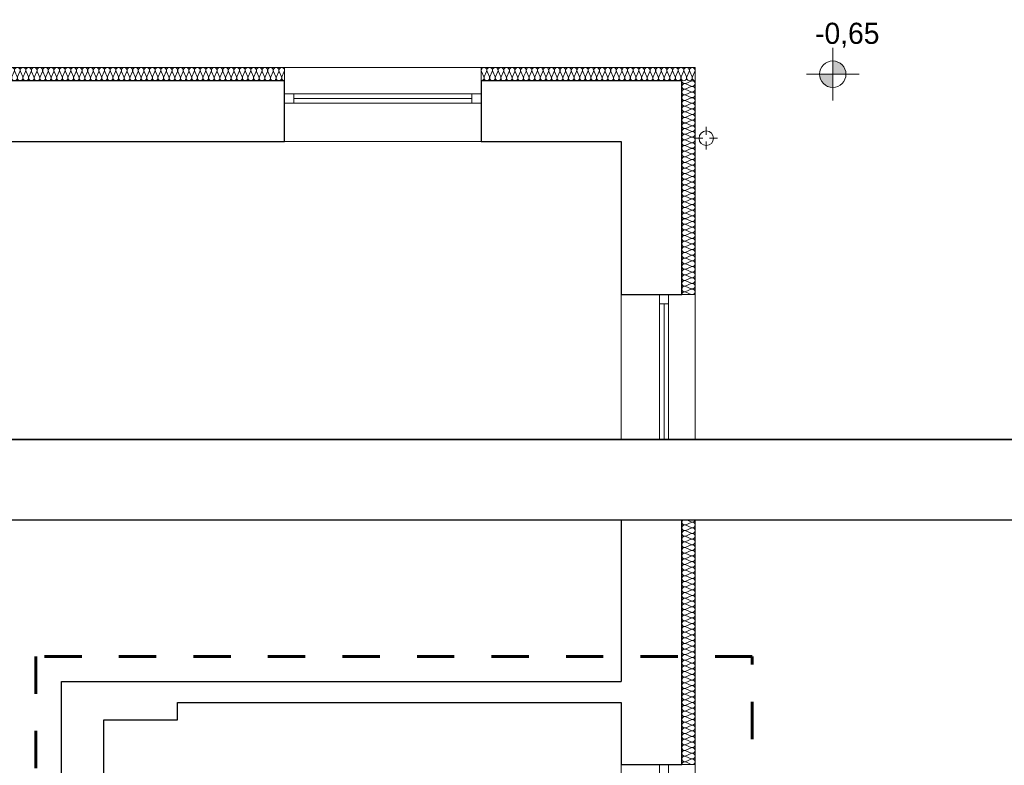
# Model space of a CAD drawing. Extents: x -497945 to -454853, y -17656 to 94650.
# Tile 24 of 62: x -485747 to -478287, y 46259 to 51907. Entities that reach past the tile are written whole.
import ezdxf

# ---------------------------------------------------------------- set-up
doc = ezdxf.new("R2010")
doc.units = 0
doc.header["$MEASUREMENT"] = 0
doc.set_wipeout_variables(frame=1)
doc.linetypes.add('Dashed', pattern=[564.444447, 282.222223, -282.222223])
doc.layers.get('0').update_dxf_attribs({"color": 252})
for name, color, linetype in [('_TABELA', 7, 'Continuous'), ('Inwent Izolacje', 252, 'Continuous'), ('INWENT RZĘDNE', 252, 'Continuous')]:
    doc.layers.add(name, color=color, linetype=linetype)
for name, color, linetype, lineweight in [('INWENT DACH_Nr_Pióra__21', 252, 'Continuous', 9), ('Inwent Izolacje_Nr_Pióra__2', 252, 'Continuous', 13), ('INWENT RZĘDNE_Nr_Pióra__21', 252, 'Continuous', 9), ('INWENT. OKNA_Nr_Pióra__5', 252, 'Continuous', 13), ('INWENT.ŚCIANY_Nr_Pióra__1', 252, 'Continuous', 25), ('INWENT.ŚCIANY_Nr_Pióra__20', 252, 'Continuous', 60), ('INWENT.ŚCIANY_Nr_Pióra__21', 252, 'Continuous', 9), ('INWENT.ŚCIANY_Nr_Pióra__3', 252, 'Continuous', 13)]:
    doc.layers.add(name, color=color, linetype=linetype, lineweight=lineweight)
doc.styles.add('GENERATED_STYLE_1', font='txt')

# ---------------------------------------------------------------- blocks, each defined once
blk = doc.blocks.new('Izolacja cieplna 14_141', base_point=(-482250.2, 51444.5))
at = {"layer": 'Inwent Izolacje_Nr_Pióra__2', "linetype": 'Continuous'}
for p, q in [((-482248.4, 51514.7), (-482230.7, 51474.3)), ((-482227.1, 51474.3), (-482209.3, 51514.7)), ((-482205.8, 51514.7), (-482188, 51474.3)), ((-482184.4, 51474.3), (-482166.7, 51514.7)), ((-482163.1, 51514.7), (-482145.4, 51474.3)), ((-482141.8, 51474.3), (-482124.1, 51514.7)), ((-482120.5, 51514.7), (-482102.8, 51474.3)), ((-482099.2, 51474.3), (-482081.5, 51514.7)), ((-482077.9, 51514.7), (-482060.1, 51474.3)), ((-482056.6, 51474.3), (-482038.8, 51514.7)), ((-482035.2, 51514.7), (-482017.5, 51474.3)), ((-482013.9, 51474.3), (-481996.2, 51514.7)), ((-481992.6, 51514.7), (-481974.9, 51474.3)), ((-481971.3, 51474.3), (-481953.6, 51514.7)), ((-481950, 51514.7), (-481932.2, 51474.3)), ((-481928.7, 51474.3), (-481910.9, 51514.7)), ((-481907.3, 51514.7), (-481889.6, 51474.3)), ((-481886, 51474.3), (-481868.3, 51514.7)), ((-481864.7, 51514.7), (-481847, 51474.3)), ((-481843.4, 51474.3), (-481825.7, 51514.7)), ((-481822.1, 51514.7), (-481804.3, 51474.3)), ((-481800.8, 51474.3), (-481783, 51514.7)), ((-481779.4, 51514.7), (-481761.7, 51474.3)), ((-481758.1, 51474.3), (-481740.4, 51514.7)), ((-481736.8, 51514.7), (-481719.1, 51474.3)), ((-481715.5, 51474.3), (-481697.8, 51514.7)), ((-481694.2, 51514.7), (-481676.5, 51474.3)), ((-481672.9, 51474.3), (-481655.1, 51514.7)), ((-481651.6, 51514.7), (-481633.8, 51474.3)), ((-481630.2, 51474.3), (-481612.5, 51514.7)), ((-481608.9, 51514.7), (-481591.2, 51474.3)), ((-481587.6, 51474.3), (-481569.9, 51514.7)), ((-481566.3, 51514.7), (-481548.6, 51474.3)), ((-481545, 51474.3), (-481527.2, 51514.7)), ((-481523.7, 51514.7), (-481505.9, 51474.3)), ((-481502.3, 51474.3), (-481484.6, 51514.7)), ((-481481, 51514.7), (-481463.3, 51474.3)), ((-481459.7, 51474.3), (-481442, 51514.7)), ((-481438.4, 51514.7), (-481420.7, 51474.3)), ((-481417.1, 51474.3), (-481399.3, 51514.7)), ((-481395.8, 51514.7), (-481378, 51474.3)), ((-481374.4, 51474.3), (-481356.7, 51514.7)), ((-481353.1, 51514.7), (-481335.4, 51474.3)), ((-481331.8, 51474.3), (-481314.1, 51514.7)), ((-481310.5, 51514.7), (-481292.8, 51474.3)), ((-481289.2, 51474.3), (-481271.5, 51514.7)), ((-481267.9, 51514.7), (-481250.1, 51474.3)), ((-481246.6, 51474.3), (-481228.8, 51514.7)), ((-481225.2, 51514.7), (-481207.5, 51474.3)), ((-481203.9, 51474.3), (-481186.2, 51514.7)), ((-481182.6, 51514.7), (-481164.9, 51474.3)), ((-481161.3, 51474.3), (-481143.6, 51514.7)), ((-481140, 51514.7), (-481122.2, 51474.3)), ((-481118.7, 51474.3), (-481100.9, 51514.7)), ((-481097.3, 51514.7), (-481079.6, 51474.3)), ((-481076, 51474.3), (-481058.3, 51514.7)), ((-481054.7, 51514.7), (-481037, 51474.3)), ((-481033.4, 51474.3), (-481015.7, 51514.7)), ((-481012.1, 51514.7), (-480994.3, 51474.3)), ((-480990.8, 51474.3), (-480973, 51514.7)), ((-480969.4, 51514.7), (-480951.7, 51474.3)), ((-480948.1, 51474.3), (-480930.4, 51514.7)), ((-480926.8, 51514.7), (-480909.1, 51474.3)), ((-480905.5, 51474.3), (-480887.8, 51514.7)), ((-480884.2, 51514.7), (-480866.5, 51474.3)), ((-480862.9, 51474.3), (-480845.1, 51514.7)), ((-480841.6, 51514.7), (-480823.8, 51474.3)), ((-480820.2, 51474.3), (-480802.5, 51514.7)), ((-480798.9, 51514.7), (-480781.2, 51474.3)), ((-480777.6, 51474.3), (-480759.9, 51514.7)), ((-480756.3, 51514.7), (-480738.6, 51474.3)), ((-480735, 51474.3), (-480717.2, 51514.7)), ((-480713.7, 51514.7), (-480695.9, 51474.3)), ((-480692.3, 51474.3), (-480674.6, 51514.7)), ((-480671, 51514.7), (-480653.3, 51474.3)), ((-480649.7, 51474.3), (-480632, 51514.7))]:
    blk.add_line(p, q, dxfattribs=at)
for centre, start_param, end_param in [((-482228.9, 51523.3), 5.870392, 9.837571), ((-482186.2, 51523.3), 5.870392, 9.837571), ((-482143.6, 51523.3), 5.870392, 9.837571), ((-482101, 51523.3), 5.870392, 9.837571), ((-482058.3, 51523.3), 5.870392, 9.837571), ((-482015.7, 51523.3), 5.870392, 9.837571), ((-481973.1, 51523.3), 5.870392, 9.837571), ((-481930.4, 51523.3), 5.870392, 9.837571), ((-481887.8, 51523.3), 5.870392, 9.837571), ((-481845.2, 51523.3), 5.870392, 9.837571), ((-481802.6, 51523.3), 5.870392, 9.837571), ((-481759.9, 51523.3), 5.870392, 9.837571), ((-481717.3, 51523.3), 5.870392, 9.837571), ((-481674.7, 51523.3), 5.870392, 9.837571), ((-481632, 51523.3), 5.870392, 9.837571), ((-481589.4, 51523.3), 5.870392, 9.837571), ((-481546.8, 51523.3), 5.870392, 9.837571), ((-481504.1, 51523.3), 5.870392, 9.837571), ((-481461.5, 51523.3), 5.870392, 9.837571), ((-481418.9, 51523.3), 5.870392, 9.837571), ((-481376.2, 51523.3), 5.870392, 9.837571), ((-481333.6, 51523.3), 5.870392, 9.837571), ((-481291, 51523.3), 5.870392, 9.837571), ((-481248.3, 51523.3), 5.870392, 9.837571), ((-481205.7, 51523.3), 5.870392, 9.837571), ((-481163.1, 51523.3), 5.870392, 9.837571), ((-481120.4, 51523.3), 5.870392, 9.837571), ((-481077.8, 51523.3), 5.870392, 9.837571), ((-481035.2, 51523.3), 5.870392, 9.837571), ((-480992.6, 51523.3), 5.870392, 9.837571), ((-480949.9, 51523.3), 5.870392, 9.837571), ((-480907.3, 51523.3), 5.870392, 9.837571), ((-480864.7, 51523.3), 5.870392, 9.837571), ((-480822, 51523.3), 5.870392, 9.837571), ((-480779.4, 51523.3), 5.870392, 9.837571), ((-480736.8, 51523.3), 5.870392, 9.837571), ((-480694.1, 51523.3), 5.870392, 9.837571), ((-480651.5, 51523.3), 5.870392, 9.837571), ((-482250.2, 51465.8), 4.712389, 6.695979), ((-482207.6, 51465.8), 2.7288, 6.695979), ((-482164.9, 51465.8), 2.7288, 6.695979), ((-482122.3, 51465.8), 2.7288, 6.695979), ((-482079.7, 51465.8), 2.7288, 6.695979), ((-482037, 51465.8), 2.7288, 6.695979), ((-481994.4, 51465.8), 2.7288, 6.695979), ((-481951.8, 51465.8), 2.7288, 6.695979), ((-481909.1, 51465.8), 2.7288, 6.695979), ((-481866.5, 51465.8), 2.7288, 6.695979), ((-481823.9, 51465.8), 2.7288, 6.695979), ((-481781.2, 51465.8), 2.7288, 6.695979), ((-481738.6, 51465.8), 2.7288, 6.695979), ((-481696, 51465.8), 2.7288, 6.695979), ((-481653.3, 51465.8), 2.7288, 6.695979), ((-481610.7, 51465.8), 2.7288, 6.695979), ((-481568.1, 51465.8), 2.7288, 6.695979), ((-481525.4, 51465.8), 2.7288, 6.695979), ((-481482.8, 51465.8), 2.7288, 6.695979), ((-481440.2, 51465.8), 2.7288, 6.695979), ((-481397.6, 51465.8), 2.7288, 6.695979), ((-481354.9, 51465.8), 2.7288, 6.695979), ((-481312.3, 51465.8), 2.7288, 6.695979), ((-481269.7, 51465.8), 2.7288, 6.695979), ((-481227, 51465.8), 2.7288, 6.695979), ((-481184.4, 51465.8), 2.7288, 6.695979), ((-481141.8, 51465.8), 2.7288, 6.695979), ((-481099.1, 51465.8), 2.7288, 6.695979), ((-481056.5, 51465.8), 2.7288, 6.695979), ((-481013.9, 51465.8), 2.7288, 6.695979), ((-480971.2, 51465.8), 2.7288, 6.695979), ((-480928.6, 51465.8), 2.7288, 6.695979), ((-480886, 51465.8), 2.7288, 6.695979), ((-480843.3, 51465.8), 2.7288, 6.695979), ((-480800.7, 51465.8), 2.7288, 6.695979), ((-480758.1, 51465.8), 2.7288, 6.695979), ((-480715.4, 51465.8), 2.7288, 6.695979), ((-480672.8, 51465.8), 2.7288, 6.695979), ((-480630.2, 51465.8), 2.7288, 4.712389)]:
    blk.add_ellipse(centre, major_axis=(21.3, 0), ratio=0.997749, start_param=start_param, end_param=end_param, dxfattribs=at)
blk = doc.blocks.new('Izolacja cieplna 14_142', base_point=(-487490.2, 51444.5))
at = {"layer": 'Inwent Izolacje_Nr_Pióra__2', "linetype": 'Continuous'}
for p, q in [((-487488.4, 51514.7), (-487470.7, 51474.3)), ((-487467.1, 51474.3), (-487449.4, 51514.7)), ((-487445.8, 51514.7), (-487428.1, 51474.3)), ((-487424.5, 51474.3), (-487406.7, 51514.7)), ((-487403.2, 51514.7), (-487385.4, 51474.3)), ((-487381.9, 51474.3), (-487364.1, 51514.7)), ((-487360.6, 51514.7), (-487342.8, 51474.3)), ((-487339.2, 51474.3), (-487321.5, 51514.7)), ((-487317.9, 51514.7), (-487300.2, 51474.3)), ((-487296.6, 51474.3), (-487278.9, 51514.7)), ((-487275.3, 51514.7), (-487257.6, 51474.3)), ((-487254, 51474.3), (-487236.3, 51514.7)), ((-487232.7, 51514.7), (-487215, 51474.3)), ((-487211.4, 51474.3), (-487193.7, 51514.7)), ((-487190.1, 51514.7), (-487172.4, 51474.3)), ((-487168.8, 51474.3), (-487151.1, 51514.7)), ((-487147.5, 51514.7), (-487129.8, 51474.3)), ((-487126.2, 51474.3), (-487108.5, 51514.7)), ((-487104.9, 51514.7), (-487087.1, 51474.3)), ((-487083.6, 51474.3), (-487065.8, 51514.7)), ((-487062.3, 51514.7), (-487044.5, 51474.3)), ((-487041, 51474.3), (-487023.2, 51514.7)), ((-487019.6, 51514.7), (-487001.9, 51474.3)), ((-486998.3, 51474.3), (-486980.6, 51514.7)), ((-486977, 51514.7), (-486959.3, 51474.3)), ((-486955.7, 51474.3), (-486938, 51514.7)), ((-486934.4, 51514.7), (-486916.7, 51474.3)), ((-486913.1, 51474.3), (-486895.4, 51514.7)), ((-486891.8, 51514.7), (-486874.1, 51474.3)), ((-486870.5, 51474.3), (-486852.8, 51514.7)), ((-486849.2, 51514.7), (-486831.5, 51474.3)), ((-486827.9, 51474.3), (-486810.2, 51514.7)), ((-486806.6, 51514.7), (-486788.9, 51474.3)), ((-486785.3, 51474.3), (-486767.5, 51514.7)), ((-486764, 51514.7), (-486746.2, 51474.3)), ((-486742.7, 51474.3), (-486724.9, 51514.7)), ((-486721.4, 51514.7), (-486703.6, 51474.3)), ((-486700, 51474.3), (-486682.3, 51514.7)), ((-486678.7, 51514.7), (-486661, 51474.3)), ((-486657.4, 51474.3), (-486639.7, 51514.7)), ((-486636.1, 51514.7), (-486618.4, 51474.3)), ((-486614.8, 51474.3), (-486597.1, 51514.7)), ((-486593.5, 51514.7), (-486575.8, 51474.3)), ((-486572.2, 51474.3), (-486554.5, 51514.7)), ((-486550.9, 51514.7), (-486533.2, 51474.3)), ((-486529.6, 51474.3), (-486511.9, 51514.7)), ((-486508.3, 51514.7), (-486490.6, 51474.3)), ((-486487, 51474.3), (-486469.2, 51514.7)), ((-486465.7, 51514.7), (-486447.9, 51474.3)), ((-486444.4, 51474.3), (-486426.6, 51514.7)), ((-486423.1, 51514.7), (-486405.3, 51474.3)), ((-486401.7, 51474.3), (-486384, 51514.7)), ((-486380.4, 51514.7), (-486362.7, 51474.3)), ((-486359.1, 51474.3), (-486341.4, 51514.7)), ((-486337.8, 51514.7), (-486320.1, 51474.3)), ((-486316.5, 51474.3), (-486298.8, 51514.7)), ((-486295.2, 51514.7), (-486277.5, 51474.3)), ((-486273.9, 51474.3), (-486256.2, 51514.7)), ((-486252.6, 51514.7), (-486234.9, 51474.3)), ((-486231.3, 51474.3), (-486213.6, 51514.7)), ((-486210, 51514.7), (-486192.3, 51474.3)), ((-486188.7, 51474.3), (-486171, 51514.7)), ((-486167.4, 51514.7), (-486149.6, 51474.3)), ((-486146.1, 51474.3), (-486128.3, 51514.7)), ((-486124.8, 51514.7), (-486107, 51474.3)), ((-486103.5, 51474.3), (-486085.7, 51514.7)), ((-486082.1, 51514.7), (-486064.4, 51474.3)), ((-486060.8, 51474.3), (-486043.1, 51514.7)), ((-486039.5, 51514.7), (-486021.8, 51474.3)), ((-486018.2, 51474.3), (-486000.5, 51514.7)), ((-485996.9, 51514.7), (-485979.2, 51474.3)), ((-485975.6, 51474.3), (-485957.9, 51514.7)), ((-485954.3, 51514.7), (-485936.6, 51474.3)), ((-485933, 51474.3), (-485915.3, 51514.7)), ((-485911.7, 51514.7), (-485894, 51474.3)), ((-485890.4, 51474.3), (-485872.7, 51514.7)), ((-485869.1, 51514.7), (-485851.4, 51474.3)), ((-485847.8, 51474.3), (-485830, 51514.7)), ((-485826.5, 51514.7), (-485808.7, 51474.3)), ((-485805.2, 51474.3), (-485787.4, 51514.7)), ((-485783.9, 51514.7), (-485766.1, 51474.3)), ((-485762.5, 51474.3), (-485744.8, 51514.7)), ((-485741.2, 51514.7), (-485723.5, 51474.3)), ((-485719.9, 51474.3), (-485702.2, 51514.7)), ((-485698.6, 51514.7), (-485680.9, 51474.3)), ((-485677.3, 51474.3), (-485659.6, 51514.7)), ((-485656, 51514.7), (-485638.3, 51474.3)), ((-485634.7, 51474.3), (-485617, 51514.7)), ((-485613.4, 51514.7), (-485595.7, 51474.3)), ((-485592.1, 51474.3), (-485574.4, 51514.7)), ((-485570.8, 51514.7), (-485553.1, 51474.3)), ((-485549.5, 51474.3), (-485531.7, 51514.7)), ((-485528.2, 51514.7), (-485510.4, 51474.3)), ((-485506.9, 51474.3), (-485489.1, 51514.7)), ((-485485.6, 51514.7), (-485467.8, 51474.3)), ((-485464.2, 51474.3), (-485446.5, 51514.7)), ((-485442.9, 51514.7), (-485425.2, 51474.3)), ((-485421.6, 51474.3), (-485403.9, 51514.7)), ((-485400.3, 51514.7), (-485382.6, 51474.3)), ((-485379, 51474.3), (-485361.3, 51514.7)), ((-485357.7, 51514.7), (-485340, 51474.3)), ((-485336.4, 51474.3), (-485318.7, 51514.7)), ((-485315.1, 51514.7), (-485297.4, 51474.3)), ((-485293.8, 51474.3), (-485276.1, 51514.7)), ((-485272.5, 51514.7), (-485254.8, 51474.3)), ((-485251.2, 51474.3), (-485233.5, 51514.7)), ((-485229.9, 51514.7), (-485212.1, 51474.3)), ((-485208.6, 51474.3), (-485190.8, 51514.7)), ((-485187.3, 51514.7), (-485169.5, 51474.3)), ((-485166, 51474.3), (-485148.2, 51514.7)), ((-485144.6, 51514.7), (-485126.9, 51474.3)), ((-485123.3, 51474.3), (-485105.6, 51514.7)), ((-485102, 51514.7), (-485084.3, 51474.3)), ((-485080.7, 51474.3), (-485063, 51514.7)), ((-485059.4, 51514.7), (-485041.7, 51474.3)), ((-485038.1, 51474.3), (-485020.4, 51514.7)), ((-485016.8, 51514.7), (-484999.1, 51474.3)), ((-484995.5, 51474.3), (-484977.8, 51514.7)), ((-484974.2, 51514.7), (-484956.5, 51474.3)), ((-484952.9, 51474.3), (-484935.2, 51514.7)), ((-484931.6, 51514.7), (-484913.9, 51474.3)), ((-484910.3, 51474.3), (-484892.5, 51514.7)), ((-484889, 51514.7), (-484871.2, 51474.3)), ((-484867.7, 51474.3), (-484849.9, 51514.7)), ((-484846.4, 51514.7), (-484828.6, 51474.3)), ((-484825, 51474.3), (-484807.3, 51514.7)), ((-484803.7, 51514.7), (-484786, 51474.3)), ((-484782.4, 51474.3), (-484764.7, 51514.7)), ((-484761.1, 51514.7), (-484743.4, 51474.3)), ((-484739.8, 51474.3), (-484722.1, 51514.7)), ((-484718.5, 51514.7), (-484700.8, 51474.3)), ((-484697.2, 51474.3), (-484679.5, 51514.7)), ((-484675.9, 51514.7), (-484658.2, 51474.3)), ((-484654.6, 51474.3), (-484636.9, 51514.7)), ((-484633.3, 51514.7), (-484615.6, 51474.3)), ((-484612, 51474.3), (-484594.2, 51514.7)), ((-484590.7, 51514.7), (-484572.9, 51474.3)), ((-484569.4, 51474.3), (-484551.6, 51514.7)), ((-484548.1, 51514.7), (-484530.3, 51474.3)), ((-484526.7, 51474.3), (-484509, 51514.7)), ((-484505.4, 51514.7), (-484487.7, 51474.3)), ((-484484.1, 51474.3), (-484466.4, 51514.7)), ((-484462.8, 51514.7), (-484445.1, 51474.3)), ((-484441.5, 51474.3), (-484423.8, 51514.7)), ((-484420.2, 51514.7), (-484402.5, 51474.3)), ((-484398.9, 51474.3), (-484381.2, 51514.7)), ((-484377.6, 51514.7), (-484359.9, 51474.3)), ((-484356.3, 51474.3), (-484338.6, 51514.7)), ((-484335, 51514.7), (-484317.3, 51474.3)), ((-484313.7, 51474.3), (-484296, 51514.7)), ((-484292.4, 51514.7), (-484274.6, 51474.3)), ((-484271.1, 51474.3), (-484253.3, 51514.7)), ((-484249.8, 51514.7), (-484232, 51474.3)), ((-484228.5, 51474.3), (-484210.7, 51514.7)), ((-484207.1, 51514.7), (-484189.4, 51474.3)), ((-484185.8, 51474.3), (-484168.1, 51514.7)), ((-484164.5, 51514.7), (-484146.8, 51474.3)), ((-484143.2, 51474.3), (-484125.5, 51514.7)), ((-484121.9, 51514.7), (-484104.2, 51474.3)), ((-484100.6, 51474.3), (-484082.9, 51514.7)), ((-484079.3, 51514.7), (-484061.6, 51474.3)), ((-484058, 51474.3), (-484040.3, 51514.7)), ((-484036.7, 51514.7), (-484019, 51474.3)), ((-484015.4, 51474.3), (-483997.7, 51514.7)), ((-483994.1, 51514.7), (-483976.4, 51474.3)), ((-483972.8, 51474.3), (-483955, 51514.7)), ((-483951.5, 51514.7), (-483933.7, 51474.3)), ((-483930.2, 51474.3), (-483912.4, 51514.7)), ((-483908.9, 51514.7), (-483891.1, 51474.3)), ((-483887.5, 51474.3), (-483869.8, 51514.7)), ((-483866.2, 51514.7), (-483848.5, 51474.3)), ((-483844.9, 51474.3), (-483827.2, 51514.7)), ((-483823.6, 51514.7), (-483805.9, 51474.3)), ((-483802.3, 51474.3), (-483784.6, 51514.7)), ((-483781, 51514.7), (-483763.3, 51474.3)), ((-483759.7, 51474.3), (-483742, 51514.7))]:
    blk.add_line(p, q, dxfattribs=at)
for centre, start_param, end_param in [((-487468.9, 51523.3), 5.870392, 9.837571), ((-487426.3, 51523.3), 5.870392, 9.837571), ((-487383.7, 51523.3), 5.870392, 9.837571), ((-487341, 51523.3), 5.870392, 9.837571), ((-487298.4, 51523.3), 5.870392, 9.837571), ((-487255.8, 51523.3), 5.870392, 9.837571), ((-487213.2, 51523.3), 5.870392, 9.837571), ((-487170.6, 51523.3), 5.870392, 9.837571), ((-487128, 51523.3), 5.870392, 9.837571), ((-487085.4, 51523.3), 5.870392, 9.837571), ((-487042.7, 51523.3), 5.870392, 9.837571), ((-487000.1, 51523.3), 5.870392, 9.837571), ((-486957.5, 51523.3), 5.870392, 9.837571), ((-486914.9, 51523.3), 5.870392, 9.837571), ((-486872.3, 51523.3), 5.870392, 9.837571), ((-486829.7, 51523.3), 5.870392, 9.837571), ((-486787.1, 51523.3), 5.870392, 9.837571), ((-486744.4, 51523.3), 5.870392, 9.837571), ((-486701.8, 51523.3), 5.870392, 9.837571), ((-486659.2, 51523.3), 5.870392, 9.837571), ((-486616.6, 51523.3), 5.870392, 9.837571), ((-486574, 51523.3), 5.870392, 9.837571), ((-486531.4, 51523.3), 5.870392, 9.837571), ((-486488.8, 51523.3), 5.870392, 9.837571), ((-486446.2, 51523.3), 5.870392, 9.837571), ((-486403.5, 51523.3), 5.870392, 9.837571), ((-486360.9, 51523.3), 5.870392, 9.837571), ((-486318.3, 51523.3), 5.870392, 9.837571), ((-486275.7, 51523.3), 5.870392, 9.837571), ((-486233.1, 51523.3), 5.870392, 9.837571), ((-486190.5, 51523.3), 5.870392, 9.837571), ((-486147.9, 51523.3), 5.870392, 9.837571), ((-486105.2, 51523.3), 5.870392, 9.837571), ((-486062.6, 51523.3), 5.870392, 9.837571), ((-486020, 51523.3), 5.870392, 9.837571), ((-485977.4, 51523.3), 5.870392, 9.837571), ((-485934.8, 51523.3), 5.870392, 9.837571), ((-485892.2, 51523.3), 5.870392, 9.837571), ((-485849.6, 51523.3), 5.870392, 9.837571), ((-485806.9, 51523.3), 5.870392, 9.837571), ((-485764.3, 51523.3), 5.870392, 9.837571), ((-485721.7, 51523.3), 5.870392, 9.837571), ((-485679.1, 51523.3), 5.870392, 9.837571), ((-485636.5, 51523.3), 5.870392, 9.837571), ((-485593.9, 51523.3), 5.870392, 9.837571), ((-485551.3, 51523.3), 5.870392, 9.837571), ((-485508.7, 51523.3), 5.870392, 9.837571), ((-485466, 51523.3), 5.870392, 9.837571), ((-485423.4, 51523.3), 5.870392, 9.837571), ((-485380.8, 51523.3), 5.870392, 9.837571), ((-485338.2, 51523.3), 5.870392, 9.837571), ((-485295.6, 51523.3), 5.870392, 9.837571), ((-485253, 51523.3), 5.870392, 9.837571), ((-485210.4, 51523.3), 5.870392, 9.837571), ((-485167.7, 51523.3), 5.870392, 9.837571), ((-485125.1, 51523.3), 5.870392, 9.837571), ((-485082.5, 51523.3), 5.870392, 9.837571), ((-485039.9, 51523.3), 5.870392, 9.837571), ((-484997.3, 51523.3), 5.870392, 9.837571), ((-484954.7, 51523.3), 5.870392, 9.837571), ((-484912.1, 51523.3), 5.870392, 9.837571), ((-484869.4, 51523.3), 5.870392, 9.837571), ((-484826.8, 51523.3), 5.870392, 9.837571), ((-484784.2, 51523.3), 5.870392, 9.837571), ((-484741.6, 51523.3), 5.870392, 9.837571), ((-484699, 51523.3), 5.870392, 9.837571), ((-484656.4, 51523.3), 5.870392, 9.837571), ((-484613.8, 51523.3), 5.870392, 9.837571), ((-484571.2, 51523.3), 5.870392, 9.837571), ((-484528.5, 51523.3), 5.870392, 9.837571), ((-484485.9, 51523.3), 5.870392, 9.837571), ((-484443.3, 51523.3), 5.870392, 9.837571), ((-484400.7, 51523.3), 5.870392, 9.837571), ((-484358.1, 51523.3), 5.870392, 9.837571), ((-484315.5, 51523.3), 5.870392, 9.837571), ((-484272.9, 51523.3), 5.870392, 9.837571), ((-484230.2, 51523.3), 5.870392, 9.837571), ((-484187.6, 51523.3), 5.870392, 9.837571), ((-484145, 51523.3), 5.870392, 9.837571), ((-484102.4, 51523.3), 5.870392, 9.837571), ((-484059.8, 51523.3), 5.870392, 9.837571), ((-484017.2, 51523.3), 5.870392, 9.837571), ((-483974.6, 51523.3), 5.870392, 9.837571), ((-483931.9, 51523.3), 5.870392, 9.837571), ((-483889.3, 51523.3), 5.870392, 9.837571), ((-483846.7, 51523.3), 5.870392, 9.837571), ((-483804.1, 51523.3), 5.870392, 9.837571), ((-483761.5, 51523.3), 5.870392, 9.837571), ((-487490.2, 51465.8), 4.712389, 6.695979), ((-487447.6, 51465.8), 2.7288, 6.695979), ((-487405, 51465.8), 2.7288, 6.695979), ((-487362.3, 51465.8), 2.7288, 6.695979), ((-487319.7, 51465.8), 2.7288, 6.695979), ((-487277.1, 51465.8), 2.7288, 6.695979), ((-487234.5, 51465.8), 2.7288, 6.695979), ((-487191.9, 51465.8), 2.7288, 6.695979), ((-487149.3, 51465.8), 2.7288, 6.695979), ((-487106.7, 51465.8), 2.7288, 6.695979), ((-487064.1, 51465.8), 2.7288, 6.695979), ((-487021.4, 51465.8), 2.7288, 6.695979), ((-486978.8, 51465.8), 2.7288, 6.695979), ((-486936.2, 51465.8), 2.7288, 6.695979), ((-486893.6, 51465.8), 2.7288, 6.695979), ((-486851, 51465.8), 2.7288, 6.695979), ((-486808.4, 51465.8), 2.7288, 6.695979), ((-486765.8, 51465.8), 2.7288, 6.695979), ((-486723.1, 51465.8), 2.7288, 6.695979), ((-486680.5, 51465.8), 2.7288, 6.695979), ((-486637.9, 51465.8), 2.7288, 6.695979), ((-486595.3, 51465.8), 2.7288, 6.695979), ((-486552.7, 51465.8), 2.7288, 6.695979), ((-486510.1, 51465.8), 2.7288, 6.695979), ((-486467.5, 51465.8), 2.7288, 6.695979), ((-486424.8, 51465.8), 2.7288, 6.695979), ((-486382.2, 51465.8), 2.7288, 6.695979), ((-486339.6, 51465.8), 2.7288, 6.695979), ((-486297, 51465.8), 2.7288, 6.695979), ((-486254.4, 51465.8), 2.7288, 6.695979), ((-486211.8, 51465.8), 2.7288, 6.695979), ((-486169.2, 51465.8), 2.7288, 6.695979), ((-486126.6, 51465.8), 2.7288, 6.695979), ((-486083.9, 51465.8), 2.7288, 6.695979), ((-486041.3, 51465.8), 2.7288, 6.695979), ((-485998.7, 51465.8), 2.7288, 6.695979), ((-485956.1, 51465.8), 2.7288, 6.695979), ((-485913.5, 51465.8), 2.7288, 6.695979), ((-485870.9, 51465.8), 2.7288, 6.695979), ((-485828.3, 51465.8), 2.7288, 6.695979), ((-485785.6, 51465.8), 2.7288, 6.695979), ((-485743, 51465.8), 2.7288, 6.695979), ((-485700.4, 51465.8), 2.7288, 6.695979), ((-485657.8, 51465.8), 2.7288, 6.695979), ((-485615.2, 51465.8), 2.7288, 6.695979), ((-485572.6, 51465.8), 2.7288, 6.695979), ((-485530, 51465.8), 2.7288, 6.695979), ((-485487.3, 51465.8), 2.7288, 6.695979), ((-485444.7, 51465.8), 2.7288, 6.695979), ((-485402.1, 51465.8), 2.7288, 6.695979), ((-485359.5, 51465.8), 2.7288, 6.695979), ((-485316.9, 51465.8), 2.7288, 6.695979), ((-485274.3, 51465.8), 2.7288, 6.695979), ((-485231.7, 51465.8), 2.7288, 6.695979), ((-485189.1, 51465.8), 2.7288, 6.695979), ((-485146.4, 51465.8), 2.7288, 6.695979), ((-485103.8, 51465.8), 2.7288, 6.695979), ((-485061.2, 51465.8), 2.7288, 6.695979), ((-485018.6, 51465.8), 2.7288, 6.695979), ((-484976, 51465.8), 2.7288, 6.695979), ((-484933.4, 51465.8), 2.7288, 6.695979), ((-484890.8, 51465.8), 2.7288, 6.695979), ((-484848.1, 51465.8), 2.7288, 6.695979), ((-484805.5, 51465.8), 2.7288, 6.695979), ((-484762.9, 51465.8), 2.7288, 6.695979), ((-484720.3, 51465.8), 2.7288, 6.695979), ((-484677.7, 51465.8), 2.7288, 6.695979), ((-484635.1, 51465.8), 2.7288, 6.695979), ((-484592.5, 51465.8), 2.7288, 6.695979), ((-484549.8, 51465.8), 2.7288, 6.695979), ((-484507.2, 51465.8), 2.7288, 6.695979), ((-484464.6, 51465.8), 2.7288, 6.695979), ((-484422, 51465.8), 2.7288, 6.695979), ((-484379.4, 51465.8), 2.7288, 6.695979), ((-484336.8, 51465.8), 2.7288, 6.695979), ((-484294.2, 51465.8), 2.7288, 6.695979), ((-484251.6, 51465.8), 2.7288, 6.695979), ((-484208.9, 51465.8), 2.7288, 6.695979), ((-484166.3, 51465.8), 2.7288, 6.695979), ((-484123.7, 51465.8), 2.7288, 6.695979), ((-484081.1, 51465.8), 2.7288, 6.695979), ((-484038.5, 51465.8), 2.7288, 6.695979), ((-483995.9, 51465.8), 2.7288, 6.695979), ((-483953.3, 51465.8), 2.7288, 6.695979), ((-483910.6, 51465.8), 2.7288, 6.695979), ((-483868, 51465.8), 2.7288, 6.695979), ((-483825.4, 51465.8), 2.7288, 6.695979), ((-483782.8, 51465.8), 2.7288, 6.695979), ((-483740.2, 51465.8), 2.7288, 4.712389)]:
    blk.add_ellipse(centre, major_axis=(21.3, 0), ratio=0.998169, start_param=start_param, end_param=end_param, dxfattribs=at)
blk = doc.blocks.new('Izolacja cieplna 14_143', base_point=(-480730.2, 51444.5))
at = {"layer": 'Inwent Izolacje_Nr_Pióra__2', "linetype": 'Continuous'}
for p, q in [((-480660, 51442.7), (-480700.4, 51425)), ((-480700.4, 51421.4), (-480660, 51403.7)), ((-480660, 51400.1), (-480700.4, 51382.4)), ((-480700.4, 51378.8), (-480660, 51361.1)), ((-480660, 51357.5), (-480700.4, 51339.8)), ((-480700.4, 51336.2), (-480660, 51318.4)), ((-480660, 51314.9), (-480700.4, 51297.1)), ((-480700.4, 51293.5), (-480660, 51275.8)), ((-480660, 51272.2), (-480700.4, 51254.5)), ((-480700.4, 51250.9), (-480660, 51233.2)), ((-480660, 51229.6), (-480700.4, 51211.9)), ((-480700.4, 51208.3), (-480660, 51190.5)), ((-480660, 51187), (-480700.4, 51169.2)), ((-480700.4, 51165.6), (-480660, 51147.9)), ((-480660, 51144.3), (-480700.4, 51126.6)), ((-480700.4, 51123), (-480660, 51105.3)), ((-480660, 51101.7), (-480700.4, 51084)), ((-480700.4, 51080.4), (-480660, 51062.6)), ((-480660, 51059.1), (-480700.4, 51041.3)), ((-480700.4, 51037.7), (-480660, 51020)), ((-480660, 51016.4), (-480700.4, 50998.7)), ((-480700.4, 50995.1), (-480660, 50977.4)), ((-480660, 50973.8), (-480700.4, 50956.1)), ((-480700.4, 50952.5), (-480660, 50934.8)), ((-480660, 50931.2), (-480700.4, 50913.4)), ((-480700.4, 50909.9), (-480660, 50892.1)), ((-480660, 50888.5), (-480700.4, 50870.8)), ((-480700.4, 50867.2), (-480660, 50849.5)), ((-480660, 50845.9), (-480700.4, 50828.2)), ((-480700.4, 50824.6), (-480660, 50806.9)), ((-480660, 50803.3), (-480700.4, 50785.5)), ((-480700.4, 50782), (-480660, 50764.2)), ((-480660, 50760.6), (-480700.4, 50742.9)), ((-480700.4, 50739.3), (-480660, 50721.6)), ((-480660, 50718), (-480700.4, 50700.3)), ((-480700.4, 50696.7), (-480660, 50679)), ((-480660, 50675.4), (-480700.4, 50657.6)), ((-480700.4, 50654.1), (-480660, 50636.3)), ((-480660, 50632.7), (-480700.4, 50615)), ((-480700.4, 50611.4), (-480660, 50593.7)), ((-480660, 50590.1), (-480700.4, 50572.4)), ((-480700.4, 50568.8), (-480660, 50551.1)), ((-480660, 50547.5), (-480700.4, 50529.8)), ((-480700.4, 50526.2), (-480660, 50508.4)), ((-480660, 50504.9), (-480700.4, 50487.1)), ((-480700.4, 50483.5), (-480660, 50465.8)), ((-480660, 50462.2), (-480700.4, 50444.5)), ((-480700.4, 50440.9), (-480660, 50423.2)), ((-480660, 50419.6), (-480700.4, 50401.9)), ((-480700.4, 50398.3), (-480660, 50380.5)), ((-480660, 50377), (-480700.4, 50359.2)), ((-480700.4, 50355.6), (-480660, 50337.9)), ((-480660, 50334.3), (-480700.4, 50316.6)), ((-480700.4, 50313), (-480660, 50295.3)), ((-480660, 50291.7), (-480700.4, 50274)), ((-480700.4, 50270.4), (-480660, 50252.6)), ((-480660, 50249.1), (-480700.4, 50231.3)), ((-480700.4, 50227.7), (-480660, 50210)), ((-480660, 50206.4), (-480700.4, 50188.7)), ((-480700.4, 50185.1), (-480660, 50167.4)), ((-480660, 50163.8), (-480700.4, 50146.1)), ((-480700.4, 50142.5), (-480660, 50124.8)), ((-480660, 50121.2), (-480700.4, 50103.4)), ((-480700.4, 50099.9), (-480660, 50082.1)), ((-480660, 50078.5), (-480700.4, 50060.8)), ((-480700.4, 50057.2), (-480660, 50039.5)), ((-480660, 50035.9), (-480700.4, 50018.2)), ((-480700.4, 50014.6), (-480660, 49996.9)), ((-480660, 49993.3), (-480700.4, 49975.5)), ((-480700.4, 49972), (-480660, 49954.2)), ((-480660, 49950.6), (-480700.4, 49932.9)), ((-480700.4, 49929.3), (-480660, 49911.6)), ((-480660, 49908), (-480700.4, 49890.3)), ((-480700.4, 49886.7), (-480660, 49869)), ((-480660, 49865.4), (-480700.4, 49847.6)), ((-480700.4, 49844.1), (-480660, 49826.3))]:
    blk.add_line(p, q, dxfattribs=at)
for centre, start_param, end_param in [((-480708.9, 51401.9), 2.7288, 6.695979), ((-480708.9, 51444.5), 4.712389, 6.695979), ((-480651.5, 51423.2), 5.870392, 9.837571), ((-480651.5, 51380.6), 5.870392, 9.837571), ((-480708.9, 51359.3), 2.7288, 6.695979), ((-480708.9, 51316.6), 2.7288, 6.695979), ((-480651.5, 51338), 5.870392, 9.837571), ((-480708.9, 51274), 2.7288, 6.695979), ((-480708.9, 51231.4), 2.7288, 6.695979), ((-480651.5, 51295.3), 5.870392, 9.837571), ((-480651.5, 51252.7), 5.870392, 9.837571), ((-480708.9, 51188.8), 2.7288, 6.695979), ((-480651.5, 51210.1), 5.870392, 9.837571), ((-480651.5, 51167.4), 5.870392, 9.837571), ((-480708.9, 51146.1), 2.7288, 6.695979), ((-480708.9, 51103.5), 2.7288, 6.695979), ((-480651.5, 51124.8), 5.870392, 9.837571), ((-480651.5, 51082.2), 5.870392, 9.837571), ((-480708.9, 51060.9), 2.7288, 6.695979), ((-480708.9, 51018.2), 2.7288, 6.695979), ((-480651.5, 51039.5), 5.870392, 9.837571), ((-480708.9, 50975.6), 2.7288, 6.695979), ((-480708.9, 50933), 2.7288, 6.695979), ((-480651.5, 50996.9), 5.870392, 9.837571), ((-480651.5, 50954.3), 5.870392, 9.837571), ((-480708.9, 50890.3), 2.7288, 6.695979), ((-480651.5, 50911.6), 5.870392, 9.837571), ((-480651.5, 50869), 5.870392, 9.837571), ((-480708.9, 50847.7), 2.7288, 6.695979), ((-480708.9, 50805.1), 2.7288, 6.695979), ((-480651.5, 50826.4), 5.870392, 9.837571), ((-480651.5, 50783.7), 5.870392, 9.837571), ((-480708.9, 50762.4), 2.7288, 6.695979), ((-480708.9, 50719.8), 2.7288, 6.695979), ((-480651.5, 50741.1), 5.870392, 9.837571), ((-480708.9, 50677.2), 2.7288, 6.695979), ((-480708.9, 50634.5), 2.7288, 6.695979), ((-480651.5, 50698.5), 5.870392, 9.837571), ((-480651.5, 50655.9), 5.870392, 9.837571), ((-480708.9, 50591.9), 2.7288, 6.695979), ((-480651.5, 50613.2), 5.870392, 9.837571), ((-480651.5, 50570.6), 5.870392, 9.837571), ((-480708.9, 50549.3), 2.7288, 6.695979), ((-480708.9, 50506.6), 2.7288, 6.695979), ((-480651.5, 50528), 5.870392, 9.837571), ((-480651.5, 50485.3), 5.870392, 9.837571), ((-480708.9, 50464), 2.7288, 6.695979), ((-480708.9, 50421.4), 2.7288, 6.695979), ((-480651.5, 50442.7), 5.870392, 9.837571), ((-480708.9, 50378.8), 2.7288, 6.695979), ((-480708.9, 50336.1), 2.7288, 6.695979), ((-480651.5, 50400.1), 5.870392, 9.837571), ((-480651.5, 50357.4), 5.870392, 9.837571), ((-480708.9, 50293.5), 2.7288, 6.695979), ((-480651.5, 50314.8), 5.870392, 9.837571), ((-480651.5, 50272.2), 5.870392, 9.837571), ((-480708.9, 50250.9), 2.7288, 6.695979), ((-480708.9, 50208.2), 2.7288, 6.695979), ((-480651.5, 50229.5), 5.870392, 9.837571), ((-480651.5, 50186.9), 5.870392, 9.837571), ((-480708.9, 50165.6), 2.7288, 6.695979), ((-480708.9, 50123), 2.7288, 6.695979), ((-480651.5, 50144.3), 5.870392, 9.837571), ((-480708.9, 50080.3), 2.7288, 6.695979), ((-480708.9, 50037.7), 2.7288, 6.695979), ((-480651.5, 50101.6), 5.870392, 9.837571), ((-480651.5, 50059), 5.870392, 9.837571), ((-480708.9, 49995.1), 2.7288, 6.695979), ((-480651.5, 50016.4), 5.870392, 9.837571), ((-480651.5, 49973.7), 5.870392, 9.837571), ((-480708.9, 49952.4), 2.7288, 6.695979), ((-480708.9, 49909.8), 2.7288, 6.695979), ((-480651.5, 49931.1), 5.870392, 9.837571), ((-480651.5, 49888.5), 5.870392, 9.837571), ((-480708.9, 49867.2), 2.7288, 6.695979), ((-480708.9, 49824.5), 2.7288, 4.712389), ((-480651.5, 49845.9), 5.870392, 9.837571)]:
    blk.add_ellipse(centre, major_axis=(0, -21.3), ratio=0.997749, start_param=start_param, end_param=end_param, dxfattribs=at)
blk = doc.blocks.new('Izolacja cieplna 14_144', base_point=(-480730.2, 48314.5))
at = {"layer": 'Inwent Izolacje_Nr_Pióra__2', "linetype": 'Continuous'}
for p, q in [((-480660, 48312.7), (-480700.4, 48295)), ((-480700.4, 48291.4), (-480660, 48273.6)), ((-480660, 48270), (-480700.4, 48252.3)), ((-480700.4, 48248.7), (-480660, 48230.9)), ((-480660, 48227.3), (-480700.4, 48209.6)), ((-480700.4, 48206), (-480660, 48188.2)), ((-480660, 48184.6), (-480700.4, 48166.9)), ((-480700.4, 48163.3), (-480660, 48145.5)), ((-480660, 48141.9), (-480700.4, 48124.1)), ((-480700.4, 48120.6), (-480660, 48102.8)), ((-480660, 48099.2), (-480700.4, 48081.4)), ((-480700.4, 48077.8), (-480660, 48060.1)), ((-480660, 48056.5), (-480700.4, 48038.7)), ((-480700.4, 48035.1), (-480660, 48017.4)), ((-480660, 48013.8), (-480700.4, 47996)), ((-480700.4, 47992.4), (-480660, 47974.7)), ((-480660, 47971.1), (-480700.4, 47953.3)), ((-480700.4, 47949.7), (-480660, 47932)), ((-480660, 47928.4), (-480700.4, 47910.6)), ((-480700.4, 47907), (-480660, 47889.3)), ((-480660, 47885.7), (-480700.4, 47867.9)), ((-480700.4, 47864.3), (-480660, 47846.5)), ((-480660, 47843), (-480700.4, 47825.2)), ((-480700.4, 47821.6), (-480660, 47803.8)), ((-480660, 47800.2), (-480700.4, 47782.5)), ((-480700.4, 47778.9), (-480660, 47761.1)), ((-480660, 47757.5), (-480700.4, 47739.8)), ((-480700.4, 47736.2), (-480660, 47718.4)), ((-480660, 47714.8), (-480700.4, 47697.1)), ((-480700.4, 47693.5), (-480660, 47675.7)), ((-480660, 47672.1), (-480700.4, 47654.4)), ((-480700.4, 47650.8), (-480660, 47633)), ((-480660, 47629.4), (-480700.4, 47611.6)), ((-480700.4, 47608.1), (-480660, 47590.3)), ((-480660, 47586.7), (-480700.4, 47568.9)), ((-480700.4, 47565.3), (-480660, 47547.6)), ((-480660, 47544), (-480700.4, 47526.2)), ((-480700.4, 47522.6), (-480660, 47504.9)), ((-480660, 47501.3), (-480700.4, 47483.5)), ((-480700.4, 47479.9), (-480660, 47462.2)), ((-480660, 47458.6), (-480700.4, 47440.8)), ((-480700.4, 47437.2), (-480660, 47419.5)), ((-480660, 47415.9), (-480700.4, 47398.1)), ((-480700.4, 47394.5), (-480660, 47376.8)), ((-480660, 47373.2), (-480700.4, 47355.4)), ((-480700.4, 47351.8), (-480660, 47334)), ((-480660, 47330.5), (-480700.4, 47312.7)), ((-480700.4, 47309.1), (-480660, 47291.3)), ((-480660, 47287.7), (-480700.4, 47270)), ((-480700.4, 47266.4), (-480660, 47248.6)), ((-480660, 47245), (-480700.4, 47227.3)), ((-480700.4, 47223.7), (-480660, 47205.9)), ((-480660, 47202.3), (-480700.4, 47184.6)), ((-480700.4, 47181), (-480660, 47163.2)), ((-480660, 47159.6), (-480700.4, 47141.9)), ((-480700.4, 47138.3), (-480660, 47120.5)), ((-480660, 47116.9), (-480700.4, 47099.1)), ((-480700.4, 47095.6), (-480660, 47077.8)), ((-480660, 47074.2), (-480700.4, 47056.4)), ((-480700.4, 47052.8), (-480660, 47035.1)), ((-480660, 47031.5), (-480700.4, 47013.7)), ((-480700.4, 47010.1), (-480660, 46992.4)), ((-480660, 46988.8), (-480700.4, 46971)), ((-480700.4, 46967.4), (-480660, 46949.7)), ((-480660, 46946.1), (-480700.4, 46928.3)), ((-480700.4, 46924.7), (-480660, 46907)), ((-480660, 46903.4), (-480700.4, 46885.6)), ((-480700.4, 46882), (-480660, 46864.3)), ((-480660, 46860.7), (-480700.4, 46842.9)), ((-480700.4, 46839.3), (-480660, 46821.5)), ((-480660, 46818), (-480700.4, 46800.2)), ((-480700.4, 46796.6), (-480660, 46778.8)), ((-480660, 46775.2), (-480700.4, 46757.5)), ((-480700.4, 46753.9), (-480660, 46736.1)), ((-480660, 46732.5), (-480700.4, 46714.8)), ((-480700.4, 46711.2), (-480660, 46693.4)), ((-480660, 46689.8), (-480700.4, 46672.1)), ((-480700.4, 46668.5), (-480660, 46650.7)), ((-480660, 46647.1), (-480700.4, 46629.4)), ((-480700.4, 46625.8), (-480660, 46608)), ((-480660, 46604.4), (-480700.4, 46586.6)), ((-480700.4, 46583.1), (-480660, 46565.3)), ((-480660, 46561.7), (-480700.4, 46543.9)), ((-480700.4, 46540.3), (-480660, 46522.6)), ((-480660, 46519), (-480700.4, 46501.2)), ((-480700.4, 46497.6), (-480660, 46479.9)), ((-480660, 46476.3), (-480700.4, 46458.5)), ((-480700.4, 46454.9), (-480660, 46437.2)), ((-480660, 46433.6), (-480700.4, 46415.8)), ((-480700.4, 46412.2), (-480660, 46394.5)), ((-480660, 46390.9), (-480700.4, 46373.1)), ((-480700.4, 46369.5), (-480660, 46351.8)), ((-480660, 46348.2), (-480700.4, 46330.4)), ((-480700.4, 46326.8), (-480660, 46309)), ((-480660, 46305.5), (-480700.4, 46287.7)), ((-480700.4, 46284.1), (-480660, 46266.3))]:
    blk.add_line(p, q, dxfattribs=at)
for centre, start_param, end_param in [((-480708.9, 48271.8), 2.7288, 6.695979), ((-480708.9, 48314.5), 4.712389, 6.695979), ((-480651.5, 48293.2), 5.870392, 9.837571), ((-480651.5, 48250.5), 5.870392, 9.837571), ((-480708.9, 48229.1), 2.7288, 6.695979), ((-480708.9, 48186.4), 2.7288, 6.695979), ((-480651.5, 48207.8), 5.870392, 9.837571), ((-480651.5, 48165.1), 5.870392, 9.837571), ((-480708.9, 48143.7), 2.7288, 6.695979), ((-480708.9, 48101), 2.7288, 6.695979), ((-480651.5, 48122.4), 5.870392, 9.837571), ((-480708.9, 48058.3), 2.7288, 6.695979), ((-480708.9, 48015.6), 2.7288, 6.695979), ((-480651.5, 48079.6), 5.870392, 9.837571), ((-480651.5, 48036.9), 5.870392, 9.837571), ((-480708.9, 47972.9), 2.7288, 6.695979), ((-480651.5, 47994.2), 5.870392, 9.837571), ((-480651.5, 47951.5), 5.870392, 9.837571), ((-480708.9, 47930.2), 2.7288, 6.695979), ((-480708.9, 47887.5), 2.7288, 6.695979), ((-480651.5, 47908.8), 5.870392, 9.837571), ((-480651.5, 47866.1), 5.870392, 9.837571), ((-480708.9, 47844.7), 2.7288, 6.695979), ((-480708.9, 47802), 2.7288, 6.695979), ((-480651.5, 47823.4), 5.870392, 9.837571), ((-480708.9, 47759.3), 2.7288, 6.695979), ((-480708.9, 47716.6), 2.7288, 6.695979), ((-480651.5, 47780.7), 5.870392, 9.837571), ((-480651.5, 47738), 5.870392, 9.837571), ((-480708.9, 47673.9), 2.7288, 6.695979), ((-480651.5, 47695.3), 5.870392, 9.837571), ((-480651.5, 47652.6), 5.870392, 9.837571), ((-480708.9, 47631.2), 2.7288, 6.695979), ((-480708.9, 47588.5), 2.7288, 6.695979), ((-480651.5, 47609.9), 5.870392, 9.837571), ((-480651.5, 47567.1), 5.870392, 9.837571), ((-480708.9, 47545.8), 2.7288, 6.695979), ((-480708.9, 47503.1), 2.7288, 6.695979), ((-480651.5, 47524.4), 5.870392, 9.837571), ((-480708.9, 47460.4), 2.7288, 6.695979), ((-480708.9, 47417.7), 2.7288, 6.695979), ((-480651.5, 47481.7), 5.870392, 9.837571), ((-480651.5, 47439), 5.870392, 9.837571), ((-480708.9, 47375), 2.7288, 6.695979), ((-480651.5, 47396.3), 5.870392, 9.837571), ((-480651.5, 47353.6), 5.870392, 9.837571), ((-480708.9, 47332.2), 2.7288, 6.695979), ((-480708.9, 47289.5), 2.7288, 6.695979), ((-480651.5, 47310.9), 5.870392, 9.837571), ((-480651.5, 47268.2), 5.870392, 9.837571), ((-480708.9, 47246.8), 2.7288, 6.695979), ((-480708.9, 47204.1), 2.7288, 6.695979), ((-480651.5, 47225.5), 5.870392, 9.837571), ((-480708.9, 47161.4), 2.7288, 6.695979), ((-480708.9, 47118.7), 2.7288, 6.695979), ((-480651.5, 47182.8), 5.870392, 9.837571), ((-480651.5, 47140.1), 5.870392, 9.837571), ((-480708.9, 47076), 2.7288, 6.695979), ((-480651.5, 47097.4), 5.870392, 9.837571), ((-480651.5, 47054.6), 5.870392, 9.837571), ((-480708.9, 47033.3), 2.7288, 6.695979), ((-480708.9, 46990.6), 2.7288, 6.695979), ((-480651.5, 47011.9), 5.870392, 9.837571), ((-480708.9, 46947.9), 2.7288, 6.695979), ((-480708.9, 46905.2), 2.7288, 6.695979), ((-480651.5, 46969.2), 5.870392, 9.837571), ((-480651.5, 46926.5), 5.870392, 9.837571), ((-480708.9, 46862.5), 2.7288, 6.695979), ((-480651.5, 46883.8), 5.870392, 9.837571), ((-480651.5, 46841.1), 5.870392, 9.837571), ((-480708.9, 46819.7), 2.7288, 6.695979), ((-480708.9, 46777), 2.7288, 6.695979), ((-480651.5, 46798.4), 5.870392, 9.837571), ((-480651.5, 46755.7), 5.870392, 9.837571), ((-480708.9, 46734.3), 2.7288, 6.695979), ((-480708.9, 46691.6), 2.7288, 6.695979), ((-480651.5, 46713), 5.870392, 9.837571), ((-480708.9, 46648.9), 2.7288, 6.695979), ((-480708.9, 46606.2), 2.7288, 6.695979), ((-480651.5, 46670.3), 5.870392, 9.837571), ((-480651.5, 46627.6), 5.870392, 9.837571), ((-480708.9, 46563.5), 2.7288, 6.695979), ((-480651.5, 46584.9), 5.870392, 9.837571), ((-480651.5, 46542.1), 5.870392, 9.837571), ((-480708.9, 46520.8), 2.7288, 6.695979), ((-480708.9, 46478.1), 2.7288, 6.695979), ((-480651.5, 46499.4), 5.870392, 9.837571), ((-480651.5, 46456.7), 5.870392, 9.837571), ((-480708.9, 46435.4), 2.7288, 6.695979), ((-480708.9, 46392.7), 2.7288, 6.695979), ((-480651.5, 46414), 5.870392, 9.837571), ((-480708.9, 46350), 2.7288, 6.695979), ((-480708.9, 46307.2), 2.7288, 6.695979), ((-480651.5, 46371.3), 5.870392, 9.837571), ((-480651.5, 46328.6), 5.870392, 9.837571), ((-480708.9, 46264.5), 2.7288, 4.712389), ((-480651.5, 46285.9), 5.870392, 9.837571)]:
    blk.add_ellipse(centre, major_axis=(0, -21.4), ratio=0.995956, start_param=start_param, end_param=end_param, dxfattribs=at)
blk = doc.blocks.new('Koty wysokościowe_30', base_point=(-479587, 51494.5))
at = {"layer": 'INWENT RZĘDNE_Nr_Pióra__21', "linetype": 'Continuous'}
for points in [[(-479587, 51494.5), (-479487, 51494.5), (-479494.6, 51532.8), (-479516.3, 51565.2), (-479548.7, 51586.9), (-479587, 51594.5)], [(-479587, 51494.5), (-479687, 51494.5), (-479679.4, 51456.3), (-479657.7, 51423.8), (-479625.3, 51402.2), (-479587, 51394.5)]]:
    blk.add_hatch(color=256, dxfattribs=at).paths.add_polyline_path(points, flags=0)
for p, q in [((-479587, 51294.5), (-479587, 51694.5)), ((-479787, 51494.5), (-479387, 51494.5))]:
    blk.add_line(p, q, dxfattribs=at)
blk.add_circle((-479587, 51494.5), 100, dxfattribs=at)
at = {"layer": 'INWENT RZĘDNE_Nr_Pióra__21', "insert": (-479720.9, 51694.5), "char_height": 160, "attachment_point": 7, "style": 'GENERATED_STYLE_1'}
blk.add_mtext('{-0,65}', dxfattribs=at)
blk = doc.blocks.new('A$C685E8BDF')
at = {"layer": 'INWENT DACH_Nr_Pióra__21', "color": 252, "linetype": 'Continuous'}
for p, q in [((-8715, 22670), (-8715, 22730)), ((-8740, 22645), (-8800, 22645)), ((-8715, 22620), (-8715, 22560)), ((-8690, 22645), (-8630, 22645))]:
    blk.add_line(p, q, dxfattribs=at)
blk.add_circle((-8715, 22645), 55, dxfattribs=at)
at = {"layer": 'INWENT. OKNA_Nr_Pióra__5', "color": 252, "linetype": 'Continuous'}
for p, q in [((-11910, 22910), (-11910, 22980)), ((-10420, 22980), (-11910, 22980)), ((-11840, 22910), (-11840, 22980)), ((-10490, 22910), (-10490, 22980)), ((-10420, 22910), (-10420, 22980)), ((-10420, 22910), (-11910, 22910)), ((-10490, 22945), (-11840, 22945)), ((-9070, 19950), (-9070, 21460)), ((-9070, 21460), (-9000, 21460)), ((-9000, 19950), (-9000, 21460)), ((-9070, 21390), (-9000, 21390)), ((-9035, 20020), (-9035, 21390)), ((-9070, 20020), (-9000, 20020)), ((-9070, 19950), (-9000, 19950)), ((-9070, 15680), (-9070, 17900)), ((-9070, 17900), (-9000, 17900)), ((-9000, 15680), (-9000, 17900))]:
    blk.add_line(p, q, dxfattribs=at)
at = {"layer": 'INWENT.ŚCIANY_Nr_Pióra__1', "color": 252, "linetype": 'Continuous'}
for p, q in [((-11910, 23080), (-15660, 23080)), ((-11910, 22620), (-11910, 23080)), ((-8900, 23080), (-10420, 23080)), ((-10420, 23080), (-10420, 22620)), ((-8900, 21460), (-8900, 23080)), ((-15660, 22620), (-11910, 22620)), ((-10420, 22620), (-9360, 22620)), ((-9360, 22620), (-9360, 21460)), ((-9360, 21460), (-8900, 21460)), ((-8900, 19950), (-9360, 19950)), ((-9360, 19950), (-9360, 18530)), ((-8900, 17900), (-8900, 19950)), ((-13600, 12920), (-13600, 18530)), ((-13600, 18530), (-9360, 18530)), ((-12720, 18240), (-12720, 18370)), ((-12720, 18370), (-9360, 18370)), ((-9360, 18370), (-9360, 17900)), ((-13280, 14360), (-13280, 18240)), ((-13280, 18240), (-12720, 18240)), ((-9360, 17900), (-8900, 17900))]:
    blk.add_line(p, q, dxfattribs=at)
at = {"layer": 'INWENT.ŚCIANY_Nr_Pióra__20', "color": 252, "linetype": 'Dashed'}
for p, q in [((-8366.5, 18719.4), (-13793, 18719.4)), ((-13793, 18719.4), (-13793, 10365.9)), ((-8366.5, 13577.7), (-8366.5, 18719.4))]:
    blk.add_line(p, q, dxfattribs=at)
at = {"layer": 'INWENT.ŚCIANY_Nr_Pióra__21', "color": 252, "linetype": 'Continuous'}
for p, q in [((-10420, 23180), (-11910, 23180)), ((-11910, 22620), (-10420, 22620)), ((-9360, 19950), (-9360, 21460)), ((-8800, 19950), (-8800, 21460)), ((-9360, 15680), (-9360, 17900)), ((-8800, 15680), (-8800, 17900))]:
    blk.add_line(p, q, dxfattribs=at)
at = {"layer": 'INWENT.ŚCIANY_Nr_Pióra__3', "color": 252, "linetype": 'Continuous'}
for p, q in [((-11910, 23180), (-15660, 23180)), ((-11910, 23180), (-11910, 23080)), ((-10420, 23180), (-10420, 23080)), ((-10420, 23180), (-10420, 23080)), ((-10420, 23180), (-8800, 23180)), ((-8800, 21460), (-8800, 23180)), ((-8800, 21460), (-8900, 21460)), ((-8800, 19950), (-8900, 19950)), ((-8800, 17900), (-8800, 19950)), ((-8800, 17900), (-8900, 17900))]:
    blk.add_line(p, q, dxfattribs=at)
at = {"layer": 'Inwent Izolacje', "color": 252, "linetype": 'Continuous', "lineweight": 13}
for name, p in [('Izolacja cieplna 14_142', (-15660, 23080)), ('Izolacja cieplna 14_141', (-10420, 23080)), ('Izolacja cieplna 14_143', (-8900, 23080)), ('Izolacja cieplna 14_144', (-8900, 19950))]:
    blk.add_blockref(name, p, dxfattribs=at)
at = {"layer": 'INWENT RZĘDNE', "color": 252}
blk.add_blockref('Koty wysokościowe_30', (-7756.8, 23130), dxfattribs=at)

msp = doc.modelspace()

# ---------------------------------------------------------------- block references
msp.add_blockref('A$C685E8BDF', (-471830.2, 28364.5))

# ---------------------------------------------------------------- next in the draw order: wipeouts: each hides what was drawn before it
msp.add_wipeout([(-495444.9, 48116.2), (-495444.9, 48726.2), (-478806.2, 48726.2), (-478806.2, 48116.2)])

# ---------------------------------------------------------------- next in the draw order: linework, layer by layer
at = {"layer": '_TABELA', "color": 7}
msp.add_lwpolyline([(-497944.9, 48726.2), (-455944.9, 48726.2), (-497944.9, 48726.2), (-497944.9, 19026.2), (-455944.9, 19026.2), (-455944.9, 48726.2)], dxfattribs=at)
msp.add_lwpolyline([(-456544.9, 48116.2), (-495444.9, 48116.2), (-495444.9, 19636.2), (-456544.9, 19636.2)], close=True, dxfattribs=at)

doc.saveas('drawing.dxf')
